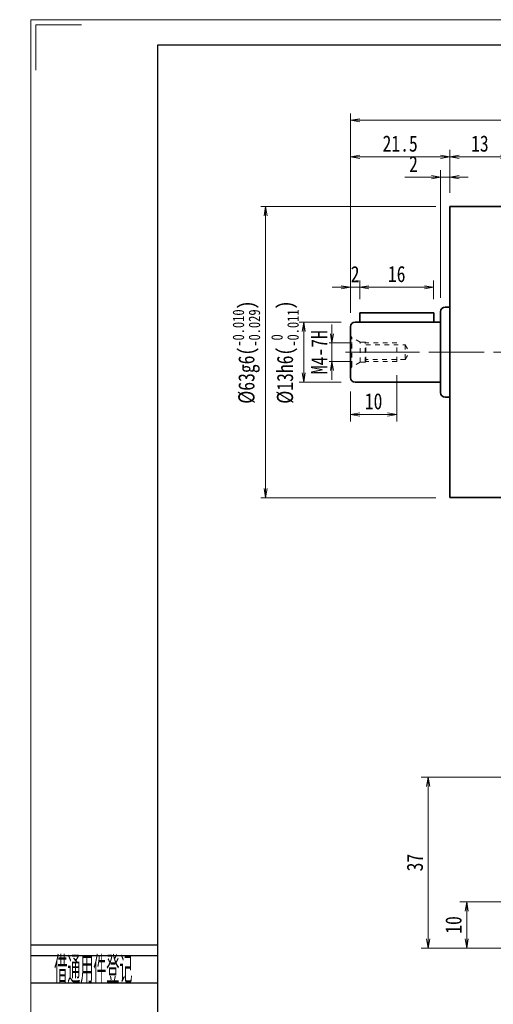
# Model space of a CAD drawing. Header units: millimetres. Extents: x -11 to 461, y 0 to 325.
# Tile 2 of 8: x -11 to 91, y 112 to 325. Entities that reach past the tile are written whole.
import ezdxf
from ezdxf.enums import TextEntityAlignment as Align

# ---------------------------------------------------------------- set-up
doc = ezdxf.new("R2010")
doc.units = ezdxf.units.MM
doc.linetypes.add('点画线', pattern=[18, 12, -2, 2, -2])
doc.linetypes.add('虚线', pattern=[2, 1, -1])
doc.layers.add('2细线层', color=4, linetype='Continuous')
doc.layers.add('6文字层', color=3, linetype='Continuous')
for name, color, linetype, lineweight in [('中心线层', 1, '点画线', 18), ('图框_外框线', 7, 'Continuous', 18), ('尺寸线层', 3, 'Continuous', 18), ('粗实线层', 7, 'Continuous', 35), ('虚线层_1', 6, '虚线', 18)]:
    doc.layers.add(name, color=color, linetype=linetype, lineweight=lineweight)
doc.styles.add('PC_TEXTSTYLE', font='ISOCP.SHX', dxfattribs={"width": 0.707, "bigfont": 'GBCBIG.SHX'})
doc.styles.add('宋体', font='SimSun.ttf', dxfattribs={"width": 0.8})
doc.dimstyles.new('A水平标注$0', dxfattribs={"dimtxt": 3.5, "dimasz": 2, "dimexe": 1.5, "dimexo": 3, "dimgap": 1.1, "dimtad": 1, "dimtoh": 1, "dimdec": 4, "dimdsep": 46, "dimtxsty": '宋体', "dimblk": 'OPEN', "dimcen": 3, "dimclrd": 3, "dimclre": 3, "dimclrt": 6, "dimadec": 0, "dimazin": 0, "dimtm": 1e-09, "dimtfac": 1, "dimtdec": 4, "dimtix": 1, "dimtmove": 0, "dimatfit": 3, "dimldrblk": 'OPEN', "dimfxl": 0, "dimlwd": 13, "dimlwe": 13, "dimarcsym": 0})
doc.dimstyles.new('D直径标注φ25', dxfattribs={"dimtxt": 3.5, "dimasz": 2, "dimexe": 1, "dimexo": 3, "dimtad": 1, "dimtoh": 1, "dimdec": 1, "dimdsep": 46, "dimtxsty": '宋体', "dimblk": 'OPEN', "dimcen": 3, "dimclrd": 3, "dimclre": 3, "dimclrt": 130, "dimadec": 0, "dimazin": 0, "dimtm": 1e-09, "dimtfac": 1, "dimtdec": 1, "dimtmove": 0, "dimatfit": 0, "dimldrblk": 'OPEN', "dimfxl": 0, "dimlwd": 13, "dimlwe": 13, "dimarcsym": 0})
doc.dimstyles.new('螺孔(M8-7H)', dxfattribs={"dimtxt": 3.5, "dimasz": 2, "dimexe": 1.25, "dimexo": 3, "dimtad": 1, "dimtoh": 1, "dimdec": 4, "dimdsep": 46, "dimtxsty": '宋体', "dimblk": 'OPEN', "dimcen": 3, "dimclrd": 3, "dimclre": 3, "dimclrt": 2, "dimadec": 0, "dimazin": 0, "dimtm": 1e-09, "dimtfac": 1, "dimtdec": 4, "dimtmove": 0, "dimatfit": 3, "dimldrblk": 'OPEN', "dimfxl": 0, "dimlwd": 9, "dimlwe": 9, "dimarcsym": 0})

# ---------------------------------------------------------------- blocks, each defined once
blk = doc.blocks.new('2432g_1')
at = {"layer": '中心线层', "linetype": '点画线', "lineweight": 18}
blk.add_line((13.97, 0), (-1.08, 0), dxfattribs=at)
at = {"layer": '虚线层_1', "linetype": '虚线', "lineweight": 18}
for p, q in [((0, -3.7), (0, 3.7)), ((0, 3.7), (0.29, 3.19)), ((2.1, 2.15), (0.29, 3.19)), ((0.29, -3.19), (0.29, 3.19)), ((3.2, 2.15), (2.1, 2.15)), ((2.1, -2.15), (2.1, 2.15)), ((3.35, 2), (3.2, 2.15)), ((3.2, -2.15), (3.2, 2.15)), ((10, 2), (3.35, 2)), ((3.35, -2), (3.35, 2)), ((3.35, 1.6), (11.85, 1.6)), ((10, -2), (10, 2)), ((11.85, 1.6), (11.85, -1.6)), ((11.85, 1.6), (12.77, 0)), ((11.85, -1.6), (12.77, 0)), ((3.35, -2), (3.2, -2.15)), ((11.85, -1.6), (3.35, -1.6)), ((10, -2), (3.35, -2)), ((0, -3.7), (0.29, -3.19)), ((2.1, -2.15), (0.29, -3.19)), ((3.2, -2.15), (2.1, -2.15))]:
    blk.add_line(p, q, dxfattribs=at)
blk = doc.blocks.new('_Open')
at = {"color": 0, "linetype": 'ByBlock', "lineweight": -2}
for p, q in [((-1, 0.17), (0, 0)), ((-1, -0.17), (0, 0)), ((0, 0), (-1, 0))]:
    blk.add_line(p, q, dxfattribs=at)
blk = doc.blocks.new('*D7')
at = {"layer": 'Defpoints', "color": 0, "transparency": 16777216}
for p in [(63.49, 255.47), (56.12, 251.47), (63.49, 251.47)]:
    blk.add_point(p, dxfattribs=at)
at = {"layer": '尺寸线层', "color": 3, "lineweight": 9, "transparency": 16777216}
for p, q in [((56.12, 257.47), (56.12, 259.47)), ((60.49, 255.47), (54.87, 255.47)), ((56.12, 255.47), (56.12, 251.47)), ((60.49, 251.47), (54.87, 251.47)), ((56.12, 249.47), (56.12, 247.47))]:
    blk.add_line(p, q, dxfattribs=at)
at = {"layer": '尺寸线层', "color": 3, "lineweight": 9, "transparency": 16777216, "xscale": 2, "yscale": 2, "zscale": 2}
for p, rotation in [((56.12, 255.47), 270), ((56.12, 251.47), 90)]:
    blk.add_blockref('_Open', p, dxfattribs=dict(at, rotation=rotation))
at = {"layer": '尺寸线层', "color": 2, "transparency": 16777216, "insert": (53.37, 253.47), "char_height": 3.5, "attachment_point": 5, "rotation": 90, "style": '宋体', "bg_fill": 3, "box_fill_scale": 1.1, "bg_fill_color": 256, "bg_fill_true_color": 13158600, "bg_fill_transparency": 0}
blk.add_mtext('M4-7H', dxfattribs=at)
blk = doc.blocks.new('*D8')
at = {"layer": 'Defpoints', "color": 0, "transparency": 16777216}
for p in [(70.14, 251.47), (60.14, 247.97), (70.14, 239.97)]:
    blk.add_point(p, dxfattribs=at)
at = {"layer": '尺寸线层', "color": 3, "lineweight": 13, "transparency": 16777216}
for p, q in [((70.14, 248.47), (70.14, 238.47)), ((60.14, 244.97), (60.14, 238.47)), ((62.14, 239.97), (68.14, 239.97))]:
    blk.add_line(p, q, dxfattribs=at)
at = {"layer": '尺寸线层', "color": 3, "lineweight": 13, "transparency": 16777216, "xscale": 2, "yscale": 2, "zscale": 2, "rotation": 180}
blk.add_blockref('_Open', (60.14, 239.97), dxfattribs=at)
at = {"layer": '尺寸线层', "color": 3, "lineweight": 13, "transparency": 16777216, "xscale": 2, "yscale": 2, "zscale": 2}
blk.add_blockref('_Open', (70.14, 239.97), dxfattribs=at)
at = {"layer": '尺寸线层', "color": 6, "transparency": 16777216, "insert": (65.14, 242.82), "char_height": 3.5, "attachment_point": 5, "style": '宋体', "bg_fill": 3, "box_fill_scale": 1.1, "bg_fill_color": 256, "bg_fill_true_color": 13158600, "bg_fill_transparency": 0}
blk.add_mtext('10', dxfattribs=at)
blk = doc.blocks.new('*D9')
at = {"layer": 'Defpoints', "color": 0, "transparency": 16777216}
for p in [(61.14, 259.97), (61.14, 246.97)]:
    blk.add_point(p, dxfattribs=at)
at = {"layer": '尺寸线层', "color": 3, "lineweight": 13, "transparency": 16777216}
for p, q in [((58.14, 259.97), (49.01, 259.97)), ((50.01, 257.97), (50.01, 248.97)), ((58.14, 246.97), (49.01, 246.97))]:
    blk.add_line(p, q, dxfattribs=at)
at = {"layer": '尺寸线层', "color": 3, "lineweight": 13, "transparency": 16777216, "xscale": 2, "yscale": 2, "zscale": 2}
for p, rotation in [((50.01, 259.97), 90), ((50.01, 246.97), 270)]:
    blk.add_blockref('_Open', p, dxfattribs=dict(at, rotation=rotation))
at = {"layer": '尺寸线层', "color": 130, "transparency": 16777216, "insert": (45.96, 253.47), "char_height": 3.5, "attachment_point": 5, "rotation": 90, "style": '宋体', "bg_fill": 3, "box_fill_scale": 1.1, "bg_fill_color": 256, "bg_fill_true_color": 13158600, "bg_fill_transparency": 0}
blk.add_mtext('{\\A1;\\A1;%%C13h6({\\H0.707107x;\\S 0^ -0.011;})}', dxfattribs=at)
at = {"layer": 'Defpoints', "color": 0, "transparency": 16777216}
blk.add_point((50.01, 246.97), dxfattribs=at)
blk = doc.blocks.new('*D10')
at = {"layer": 'Defpoints', "color": 0, "transparency": 16777216}
for p in [(41.77, 284.97), (81.64, 284.97), (81.64, 221.97)]:
    blk.add_point(p, dxfattribs=at)
at = {"layer": '尺寸线层', "color": 3, "lineweight": 13, "transparency": 16777216}
for p, q in [((78.64, 284.97), (40.77, 284.97)), ((41.77, 223.97), (41.77, 282.97)), ((78.64, 221.97), (40.77, 221.97))]:
    blk.add_line(p, q, dxfattribs=at)
at = {"layer": '尺寸线层', "color": 3, "lineweight": 13, "transparency": 16777216, "xscale": 2, "yscale": 2, "zscale": 2}
for p, rotation in [((41.77, 284.97), 90), ((41.77, 221.97), 270)]:
    blk.add_blockref('_Open', p, dxfattribs=dict(at, rotation=rotation))
at = {"layer": '尺寸线层', "color": 130, "transparency": 16777216, "insert": (37.61, 253.47), "char_height": 3.5, "attachment_point": 5, "rotation": 90, "style": '宋体', "bg_fill": 3, "box_fill_scale": 1.1, "bg_fill_color": 256, "bg_fill_true_color": 13158600, "bg_fill_transparency": 0}
blk.add_mtext('{\\A1;\\A1;%%C63g6({\\H0.707107x;\\S-0.010^ -0.029;})}', dxfattribs=at)
blk = doc.blocks.new('*D11')
at = {"layer": 'Defpoints', "color": 0, "transparency": 16777216}
for p in [(60.14, 267.52), (62.14, 261.97), (60.14, 258.97)]:
    blk.add_point(p, dxfattribs=at)
at = {"layer": '尺寸线层', "color": 3, "lineweight": 13, "transparency": 16777216}
for p, q in [((60.14, 261.97), (60.14, 269.02)), ((62.14, 264.97), (62.14, 269.02)), ((58.14, 267.52), (56.14, 267.52)), ((62.14, 267.52), (60.14, 267.52)), ((64.14, 267.52), (66.14, 267.52))]:
    blk.add_line(p, q, dxfattribs=at)
at = {"layer": '尺寸线层', "color": 3, "lineweight": 13, "transparency": 16777216, "xscale": 2, "yscale": 2, "zscale": 2}
blk.add_blockref('_Open', (60.14, 267.52), dxfattribs=at)
at = {"layer": '尺寸线层', "color": 3, "lineweight": 13, "transparency": 16777216, "xscale": 2, "yscale": 2, "zscale": 2, "rotation": 180}
blk.add_blockref('_Open', (62.14, 267.52), dxfattribs=at)
at = {"layer": '尺寸线层', "color": 6, "transparency": 16777216, "insert": (61.14, 270.37), "char_height": 3.5, "attachment_point": 5, "style": '宋体', "bg_fill": 3, "box_fill_scale": 1.1, "bg_fill_color": 256, "bg_fill_true_color": 13158600, "bg_fill_transparency": 0}
blk.add_mtext('2', dxfattribs=at)
blk = doc.blocks.new('*D12')
at = {"layer": 'Defpoints', "color": 0, "transparency": 16777216}
for p in [(78.14, 267.52), (62.14, 261.97), (78.14, 261.97)]:
    blk.add_point(p, dxfattribs=at)
at = {"layer": '尺寸线层', "color": 3, "lineweight": 13, "transparency": 16777216}
for p, q in [((62.14, 264.97), (62.14, 269.02)), ((78.14, 264.97), (78.14, 269.02)), ((64.14, 267.52), (76.14, 267.52))]:
    blk.add_line(p, q, dxfattribs=at)
at = {"layer": '尺寸线层', "color": 3, "lineweight": 13, "transparency": 16777216, "xscale": 2, "yscale": 2, "zscale": 2, "rotation": 180}
blk.add_blockref('_Open', (62.14, 267.52), dxfattribs=at)
at = {"layer": '尺寸线层', "color": 3, "lineweight": 13, "transparency": 16777216, "xscale": 2, "yscale": 2, "zscale": 2}
blk.add_blockref('_Open', (78.14, 267.52), dxfattribs=at)
at = {"layer": '尺寸线层', "color": 6, "transparency": 16777216, "insert": (70.14, 270.37), "char_height": 3.5, "attachment_point": 5, "style": '宋体', "bg_fill": 3, "box_fill_scale": 1.1, "bg_fill_color": 256, "bg_fill_true_color": 13158600, "bg_fill_transparency": 0}
blk.add_mtext('16', dxfattribs=at)
blk = doc.blocks.new('*D20')
at = {"layer": 'Defpoints', "color": 0, "transparency": 16777216}
for p in [(81.64, 295.76), (94.64, 285.97), (81.64, 284.97)]:
    blk.add_point(p, dxfattribs=at)
at = {"layer": '尺寸线层', "color": 3, "lineweight": 13, "transparency": 16777216}
for p, q in [((81.64, 287.97), (81.64, 297.26)), ((94.64, 288.97), (94.64, 297.26)), ((92.64, 295.76), (83.64, 295.76))]:
    blk.add_line(p, q, dxfattribs=at)
at = {"layer": '尺寸线层', "color": 3, "lineweight": 13, "transparency": 16777216, "xscale": 2, "yscale": 2, "zscale": 2, "rotation": 180}
blk.add_blockref('_Open', (81.64, 295.76), dxfattribs=at)
at = {"layer": '尺寸线层', "color": 3, "lineweight": 13, "transparency": 16777216, "xscale": 2, "yscale": 2, "zscale": 2}
blk.add_blockref('_Open', (94.64, 295.76), dxfattribs=at)
at = {"layer": '尺寸线层', "color": 6, "transparency": 16777216, "insert": (88.14, 298.61), "char_height": 3.5, "attachment_point": 5, "style": '宋体', "bg_fill": 3, "box_fill_scale": 1.1, "bg_fill_color": 256, "bg_fill_true_color": 13158600, "bg_fill_transparency": 0}
blk.add_mtext('13', dxfattribs=at)
blk = doc.blocks.new('*D21')
at = {"layer": 'Defpoints', "color": 0, "transparency": 16777216}
for p in [(79.64, 291.35), (81.64, 284.97), (79.64, 262.22)]:
    blk.add_point(p, dxfattribs=at)
at = {"layer": '尺寸线层', "color": 3, "lineweight": 13, "transparency": 16777216}
for p, q in [((79.64, 265.22), (79.64, 292.85)), ((81.64, 287.97), (81.64, 292.85)), ((77.64, 291.35), (71.9, 291.35)), ((81.64, 291.35), (79.64, 291.35)), ((83.64, 291.35), (85.64, 291.35))]:
    blk.add_line(p, q, dxfattribs=at)
at = {"layer": '尺寸线层', "color": 3, "lineweight": 13, "transparency": 16777216, "xscale": 2, "yscale": 2, "zscale": 2}
blk.add_blockref('_Open', (79.64, 291.35), dxfattribs=at)
at = {"layer": '尺寸线层', "color": 3, "lineweight": 13, "transparency": 16777216, "xscale": 2, "yscale": 2, "zscale": 2, "rotation": 180}
blk.add_blockref('_Open', (81.64, 291.35), dxfattribs=at)
at = {"layer": '尺寸线层', "color": 6, "transparency": 16777216, "insert": (73.77, 294.2), "char_height": 3.5, "attachment_point": 5, "style": '宋体', "bg_fill": 3, "box_fill_scale": 1.1, "bg_fill_color": 256, "bg_fill_true_color": 13158600, "bg_fill_transparency": 0}
blk.add_mtext('2', dxfattribs=at)
blk = doc.blocks.new('*D22')
at = {"layer": 'Defpoints', "color": 0, "transparency": 16777216}
for p in [(60.14, 295.76), (81.64, 284.97), (60.14, 258.97)]:
    blk.add_point(p, dxfattribs=at)
at = {"layer": '尺寸线层', "color": 3, "lineweight": 13, "transparency": 16777216}
for p, q in [((60.14, 261.97), (60.14, 297.26)), ((81.64, 287.97), (81.64, 297.26)), ((79.64, 295.76), (62.14, 295.76))]:
    blk.add_line(p, q, dxfattribs=at)
at = {"layer": '尺寸线层', "color": 3, "lineweight": 13, "transparency": 16777216, "xscale": 2, "yscale": 2, "zscale": 2, "rotation": 180}
blk.add_blockref('_Open', (60.14, 295.76), dxfattribs=at)
at = {"layer": '尺寸线层', "color": 3, "lineweight": 13, "transparency": 16777216, "xscale": 2, "yscale": 2, "zscale": 2}
blk.add_blockref('_Open', (81.64, 295.76), dxfattribs=at)
at = {"layer": '尺寸线层', "color": 6, "transparency": 16777216, "insert": (70.89, 298.61), "char_height": 3.5, "attachment_point": 5, "style": '宋体', "bg_fill": 3, "box_fill_scale": 1.1, "bg_fill_color": 256, "bg_fill_true_color": 13158600, "bg_fill_transparency": 0}
blk.add_mtext('21.5', dxfattribs=at)
blk = doc.blocks.new('*D26')
at = {"layer": 'Defpoints', "color": 0, "transparency": 16777216}
for p in [(60.14, 303.67), (60.14, 258.97), (194.14, 258.97)]:
    blk.add_point(p, dxfattribs=at)
at = {"layer": '尺寸线层', "color": 3, "lineweight": 13, "transparency": 16777216}
for p, q in [((60.14, 261.97), (60.14, 305.17)), ((194.14, 261.97), (194.14, 305.17)), ((192.14, 303.67), (62.14, 303.67))]:
    blk.add_line(p, q, dxfattribs=at)
at = {"layer": '尺寸线层', "color": 3, "lineweight": 13, "transparency": 16777216, "xscale": 2, "yscale": 2, "zscale": 2, "rotation": 180}
blk.add_blockref('_Open', (60.14, 303.67), dxfattribs=at)
at = {"layer": '尺寸线层', "color": 3, "lineweight": 13, "transparency": 16777216, "xscale": 2, "yscale": 2, "zscale": 2}
blk.add_blockref('_Open', (194.14, 303.67), dxfattribs=at)
at = {"layer": '尺寸线层', "color": 6, "transparency": 16777216, "insert": (127.14, 306.52), "char_height": 3.5, "attachment_point": 5, "style": '宋体', "bg_fill": 3, "box_fill_scale": 1.1, "bg_fill_color": 256, "bg_fill_true_color": 13158600, "bg_fill_transparency": 0}
blk.add_mtext('134', dxfattribs=at)
blk = doc.blocks.new('*D46')
at = {"layer": 'Defpoints', "color": 0, "transparency": 16777216}
for p in [(102.14, 134.47), (85.3, 124.47), (97.34, 124.47)]:
    blk.add_point(p, dxfattribs=at)
at = {"layer": '尺寸线层', "color": 3, "lineweight": 13, "transparency": 16777216}
for p, q in [((99.14, 134.47), (83.8, 134.47)), ((85.3, 132.47), (85.3, 126.47)), ((94.34, 124.47), (83.8, 124.47))]:
    blk.add_line(p, q, dxfattribs=at)
at = {"layer": '尺寸线层', "color": 3, "lineweight": 13, "transparency": 16777216, "xscale": 2, "yscale": 2, "zscale": 2}
for p, rotation in [((85.3, 134.47), 90), ((85.3, 124.47), 270)]:
    blk.add_blockref('_Open', p, dxfattribs=dict(at, rotation=rotation))
at = {"layer": '尺寸线层', "color": 6, "transparency": 16777216, "insert": (82.45, 129.47), "char_height": 3.5, "attachment_point": 5, "rotation": 90, "style": '宋体', "bg_fill": 3, "box_fill_scale": 1.1, "bg_fill_color": 256, "bg_fill_true_color": 13158600, "bg_fill_transparency": 0}
blk.add_mtext('10', dxfattribs=at)
blk = doc.blocks.new('*D47')
at = {"layer": 'Defpoints', "color": 0, "transparency": 16777216}
for p in [(120.14, 161.47), (76.94, 124.47), (97.34, 124.47)]:
    blk.add_point(p, dxfattribs=at)
at = {"layer": '尺寸线层', "color": 3, "lineweight": 13, "transparency": 16777216}
for p, q in [((117.14, 161.47), (75.44, 161.47)), ((76.94, 159.47), (76.94, 126.47)), ((94.34, 124.47), (75.44, 124.47))]:
    blk.add_line(p, q, dxfattribs=at)
at = {"layer": '尺寸线层', "color": 3, "lineweight": 13, "transparency": 16777216, "xscale": 2, "yscale": 2, "zscale": 2}
for p, rotation in [((76.94, 161.47), 90), ((76.94, 124.47), 270)]:
    blk.add_blockref('_Open', p, dxfattribs=dict(at, rotation=rotation))
at = {"layer": '尺寸线层', "color": 6, "transparency": 16777216, "insert": (74.09, 142.97), "char_height": 3.5, "attachment_point": 5, "rotation": 90, "style": '宋体', "bg_fill": 3, "box_fill_scale": 1.1, "bg_fill_color": 256, "bg_fill_true_color": 13158600, "bg_fill_transparency": 0}
blk.add_mtext('37', dxfattribs=at)

msp = doc.modelspace()

# ---------------------------------------------------------------- linework, layer by layer
at = {"layer": '2细线层'}
for p, q in [((-9.0992, 125.17538), (18.3742, 125.17538)), ((-9.0992, 122.82839), (18.3742, 122.82839)), ((-9.0992, 116.96091), (18.3742, 116.96091))]:
    msp.add_line(p, q, dxfattribs=at)
at = {"layer": '中心线层'}
msp.add_line((59.0691, 253.47336), (195.2191, 253.47336), dxfattribs=at)
at = {"layer": '图框_外框线', "color": 3}
msp.add_lwpolyline([(-7.92455, 314.48929), (-7.92455, 324.35133), (1.93748, 324.35133)], dxfattribs=at)
at = {"layer": '粗实线层'}
for p, q in [((94.6441, 284.97336), (81.6441, 284.97336)), ((81.6441, 284.97336), (81.6441, 221.97336)), ((79.6441, 262.22336), (79.6441, 244.72336)), ((80.6441, 263.22336), (81.6441, 263.22336)), ((62.1441, 259.97336), (62.1441, 261.97336)), ((62.1441, 261.97336), (78.1441, 261.97336)), ((78.1441, 261.97336), (78.1441, 259.97336)), ((60.1441, 258.97336), (60.1441, 247.97336)), ((79.6441, 259.97336), (61.1441, 259.97336)), ((79.6441, 246.97336), (61.1441, 246.97336)), ((80.6441, 243.72336), (81.6441, 243.72336)), ((94.6441, 221.97336), (81.6441, 221.97336))]:
    msp.add_line(p, q, dxfattribs=at)
for centre, start, end in [((80.6441, 262.22336), 90, 180), ((61.1441, 258.97336), 90, 180), ((61.1441, 247.97336), 180, 270), ((80.6441, 244.72336), 180, 270)]:
    msp.add_arc(centre, 1, start, end, dxfattribs=at)

# ---------------------------------------------------------------- block references
msp.add_blockref('2432g_1', (60.1441, 253.47336), dxfattribs=at)

# ---------------------------------------------------------------- texts
at = {"layer": '6文字层', "color": 3, "style": 'PC_TEXTSTYLE', "width": 0.667}
msp.add_text('借通用件登记', height=5.867474, dxfattribs=at).set_placement((4.48852, 120.05024), align=Align.MIDDLE)

# ---------------------------------------------------------------- next in the draw order: dimensions: what is measured, and where the dimension line sits
at = {"layer": '尺寸线层'}
dim = msp.add_linear_dim(base=(56.12172, 251.47336), p1=(63.4941, 255.47336), p2=(63.4941, 251.47336), angle=270, dimstyle='螺孔(M8-7H)', override={"dimgap": 1, "dimpost": 'M<>-7H'}, dxfattribs=at)
dim.commit()
dim.dimension.update_dxf_attribs({"geometry": '*D7', "text_midpoint": (56.12172, 253.47336), "dimtype": 160})

# ---------------------------------------------------------------- next in the draw order: dimensions: what is measured, and where the dimension line sits
dim = msp.add_linear_dim(base=(70.1441, 239.97276), p1=(60.1441, 247.97336), p2=(70.1441, 251.47336), dimstyle='A水平标注$0', override={"dimblk": 'Open', "dimtfill": 1, "dimtfillclr": 256}, dxfattribs=at)
dim.commit()
dim.dimension.update_dxf_attribs({"geometry": '*D8', "text_midpoint": (65.1441, 242.82276)})

# ---------------------------------------------------------------- next in the draw order: dimensions: what is measured, and where the dimension line sits
dim = msp.add_linear_dim(base=(50.01422, 246.97336), p1=(61.1441, 259.97336), p2=(61.1441, 246.97336), angle=270, text='{\\A1;\\A1;%%C13h6({\\H0.707107x;\\S 0^ -0.011;})}', dimstyle='D直径标注φ25', override={"dimgap": 1, "dimpost": 'φ<>', "dimtp": 0, "dimtm": 0.011, "dimtdec": 3, "dimtzin": 8}, dxfattribs=at)
dim.commit()
dim.dimension.update_dxf_attribs({"geometry": '*D9', "text_midpoint": (50.01422, 253.47336), "dimtype": 160})

# ---------------------------------------------------------------- next in the draw order: dimensions: what is measured, and where the dimension line sits
dim = msp.add_linear_dim(base=(41.77475, 284.97336), p1=(81.6441, 221.97336), p2=(81.6441, 284.97336), angle=90, text='{\\A1;\\A1;%%C63g6({\\H0.707107x;\\S-0.010^ -0.029;})}', dimstyle='D直径标注φ25', override={"dimgap": 1, "dimpost": 'φ<>', "dimtp": -0.01, "dimtm": 0.029, "dimtdec": 3, "dimtzin": 8}, dxfattribs=at)
dim.commit()
dim.dimension.update_dxf_attribs({"geometry": '*D10', "text_midpoint": (37.6103, 253.47336)})

# ---------------------------------------------------------------- next in the draw order: dimensions: what is measured, and where the dimension line sits
for base, p1, p2, picture, middle in [((81.6441, 295.7581), (94.6441, 285.97336), (81.6441, 284.97336), '*D20', (88.1441, 298.6081)), ((60.1441, 267.52179), (62.1441, 261.97336), (60.1441, 258.97336), '*D11', (61.1441, 270.37179))]:
    dim = msp.add_linear_dim(base=base, p1=p1, p2=p2, dimstyle='A水平标注$0', override={"dimblk": 'Open', "dimtfill": 1, "dimtfillclr": 256}, dxfattribs=at)
    dim.commit()
    dim.dimension.update_dxf_attribs({"geometry": picture, "text_midpoint": middle})

# ---------------------------------------------------------------- next in the draw order: dimensions: what is measured, and where the dimension line sits
dim = msp.add_linear_dim(base=(78.1441, 267.52179), p1=(62.1441, 261.97336), p2=(78.1441, 261.97336), dimstyle='A水平标注$0', override={"dimblk": 'Open', "dimtfill": 1, "dimtfillclr": 256}, dxfattribs=at)
dim.commit()
dim.dimension.update_dxf_attribs({"geometry": '*D12', "text_midpoint": (70.1441, 270.37179)})

# ---------------------------------------------------------------- next in the draw order: dimensions: what is measured, and where the dimension line sits
dim = msp.add_linear_dim(base=(79.6441, 291.3465), p1=(81.6441, 284.97336), p2=(79.6441, 262.22336), dimstyle='A水平标注$0', override={"dimblk": 'Open', "dimtfill": 1, "dimtfillclr": 256}, dxfattribs=at)
dim.commit()
dim.dimension.update_dxf_attribs({"geometry": '*D21', "text_midpoint": (73.7698, 291.3465), "dimtype": 160})

# ---------------------------------------------------------------- next in the draw order: dimensions: what is measured, and where the dimension line sits
dim = msp.add_linear_dim(base=(60.1441, 295.7581), p1=(81.6441, 284.97336), p2=(60.1441, 258.97336), dimstyle='A水平标注$0', override={"dimblk": 'Open', "dimtfill": 1, "dimtfillclr": 256}, dxfattribs=at)
dim.commit()
dim.dimension.update_dxf_attribs({"geometry": '*D22', "text_midpoint": (70.8941, 298.6081)})

# ---------------------------------------------------------------- next in the draw order: dimensions: what is measured, and where the dimension line sits
dim = msp.add_linear_dim(base=(60.1441, 303.67069), p1=(194.1441, 258.97336), p2=(60.1441, 258.97336), dimstyle='A水平标注$0', override={"dimblk": 'Open', "dimtfill": 1, "dimtfillclr": 256}, dxfattribs=at)
dim.commit()
dim.dimension.update_dxf_attribs({"geometry": '*D26', "text_midpoint": (127.1441, 306.52069)})

# ---------------------------------------------------------------- next in the draw order: linework, layer by layer
at = {"layer": '图框_外框线', "color": 3}
msp.add_lwpolyline([(-9.02034, 0), (451.2079, 0), (451.2079, 325.44711), (-9.02034, 325.44711)], close=True, dxfattribs=at)
at = {"layer": '图框_外框线', "color": 3, "lineweight": 25}
msp.add_lwpolyline([(18.3742, 5.47891), (445.72899, 5.47891), (445.72899, 319.9682), (18.3742, 319.9682)], close=True, dxfattribs=at)

# ---------------------------------------------------------------- next in the draw order: dimensions: what is measured, and where the dimension line sits
at = {"layer": '尺寸线层'}
dim = msp.add_linear_dim(base=(85.30363, 124.47336), p1=(102.1441, 134.47336), p2=(97.3441, 124.47336), angle=90, dimstyle='A水平标注$0', override={"dimblk": 'Open', "dimtfill": 1, "dimtfillclr": 256}, dxfattribs=at)
dim.commit()
dim.dimension.update_dxf_attribs({"geometry": '*D46', "text_midpoint": (85.30363, 129.47336), "dimtype": 160})

# ---------------------------------------------------------------- next in the draw order: dimensions: what is measured, and where the dimension line sits
dim = msp.add_linear_dim(base=(76.94281, 124.47336), p1=(120.1441, 161.47336), p2=(97.3441, 124.47336), angle=90, dimstyle='A水平标注$0', override={"dimblk": 'Open', "dimtfill": 1, "dimtfillclr": 256}, dxfattribs=at)
dim.commit()
dim.dimension.update_dxf_attribs({"geometry": '*D47', "text_midpoint": (76.94281, 142.97336), "dimtype": 160})

doc.saveas('drawing.dxf')
